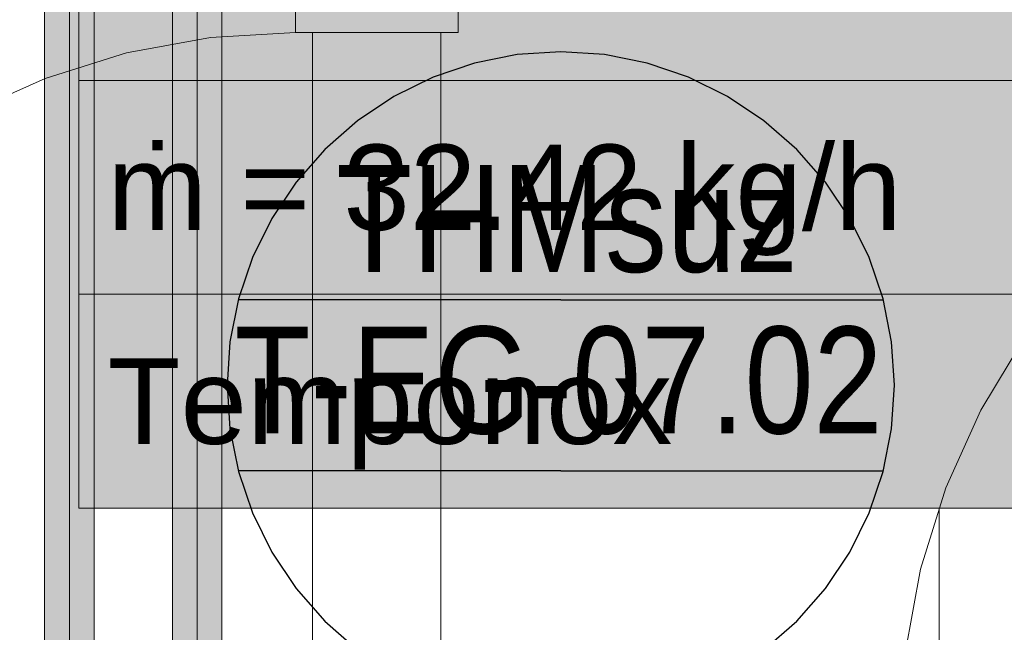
# Model space of a CAD drawing. Extents: x -223 to 557, y -138 to 606.
# Tile 93 of 142: x -19 to 4, y 64 to 79. Entities that reach past the tile are written whole.
import ezdxf
from ezdxf.lldxf.tags import DXFTag

# ---------------------------------------------------------------- set-up
doc = ezdxf.new("R2010")
doc.units = 0
doc.layers.get('0').update_dxf_attribs({"lineweight": 35})
for name, color, linetype, lineweight in [('0-Shading', 7, 'Continuous', 35), ('5_EG-NEU', 7, 'Continuous', 25), ('5_EG-TÜRSTEMPEL', 7, 'Continuous', 25)]:
    doc.layers.add(name, color=color, linetype=linetype, lineweight=lineweight)
for name, color, linetype, lineweight, true_color in [('H_Ruecklauf_OG', 5, 'Continuous', 18, 0x0000ff), ('H_Vorlauf_Beschriftung_OG', 1, 'Continuous', 18, 0xff0000), ('H_Vorlauf_OG', 1, 'Continuous', 18, 0xff0000)]:
    doc.layers.add(name, color=color, linetype=linetype, lineweight=lineweight, true_color=true_color)
doc.styles.get("Standard").update_dxf_attribs({"font": 'arial.ttf'})
tags = doc.linetypes.add('PUNKT2_S9', pattern=[0.0005, 0, -0.0005]).pattern_tags.tags
tags[6:7] = [DXFTag(74, 4), DXFTag(75, 0), DXFTag(340, '0'), DXFTag(46, 1.0), DXFTag(50, 0.0), DXFTag(44, 0.0), DXFTag(45, 0.0)]
tags[4:5] = [DXFTag(74, 4), DXFTag(75, 0), DXFTag(340, '0'), DXFTag(46, 1.0), DXFTag(50, 0.0), DXFTag(44, 0.0), DXFTag(45, 0.0)]

# ---------------------------------------------------------------- blocks, each defined once
blk = doc.blocks.new('Shading-A07ALDT11N', base_point=(16.413, 8.964))
at = {"layer": '0-Shading', "color": 14, "true_color": 0xa00000}
for points in [[(-15.768, 63.136), (-15.845, 63.136), (-15.768, 102.566)], [(-15.845, 63.136), (-15.768, 102.566), (-15.845, 102.566)], [(-14.685, 63.136), (-14.763, 63.136), (-14.685, 102.566)], [(-14.763, 63.136), (-14.685, 102.566), (-14.763, 102.566)]]:
    blk.add_solid(points, dxfattribs=at)
at = {"layer": '0-Shading', "color": 12, "true_color": 0xd90000}
for points in [[(-15.765, 63.097), (-15.768, 63.097), (-15.765, 102.566)], [(-15.768, 63.097), (-15.765, 102.566), (-15.768, 102.566)], [(-15.555, 63.097), (-15.765, 63.097), (-15.555, 102.566)], [(-15.765, 63.097), (-15.555, 102.566), (-15.765, 102.566)], [(-14.763, 63.097), (-14.975, 63.097), (-14.763, 102.566)], [(-14.975, 63.097), (-14.763, 102.566), (-14.975, 102.566)]]:
    blk.add_solid(points, dxfattribs=at)
at = {"layer": '0-Shading', "color": 1, "true_color": 0xfa0000}
for points in [[(-15.265, 63.069), (-15.555, 63.069), (-15.265, 102.566)], [(-15.555, 63.069), (-15.265, 102.566), (-15.555, 102.566)], [(-15.097, 63.065), (-15.265, 63.065), (-15.097, 102.566)], [(-15.265, 63.065), (-15.097, 102.566), (-15.265, 102.566)], [(-14.975, 63.069), (-15.097, 63.069), (-14.975, 102.566)], [(-15.097, 63.069), (-14.975, 102.566), (-15.097, 102.566)]]:
    blk.add_solid(points, dxfattribs=at)
blk = doc.blocks.new('Shading-A07ALDT31N', base_point=(-18.54, 59.049))
at = {"layer": '0-Shading', "color": 174, "true_color": 0x0000a0}
for points in [[(-18.83, 63.499), (-18.752, 63.499), (-18.83, 102.636)], [(-18.752, 63.499), (-18.83, 102.636), (-18.752, 102.636)], [(-17.748, 63.499), (-17.67, 63.499), (-17.748, 102.636)], [(-17.67, 63.499), (-17.748, 102.636), (-17.67, 102.636)]]:
    blk.add_solid(points, dxfattribs=at)
at = {"layer": '0-Shading', "color": 172, "true_color": 0x0000d9}
for points in [[(-18.752, 63.499), (-18.54, 63.499), (-18.752, 102.636)], [(-18.54, 63.499), (-18.752, 102.636), (-18.54, 102.636)], [(-17.96, 63.499), (-17.748, 63.499), (-17.96, 102.636)], [(-17.748, 63.499), (-17.96, 102.636), (-17.748, 102.636)]]:
    blk.add_solid(points, dxfattribs=at)
at = {"layer": '0-Shading', "color": 5, "true_color": 0x0000fa}
for points in [[(-18.54, 63.499), (-18.25, 63.499), (-18.54, 102.636)], [(-18.25, 63.499), (-18.54, 102.636), (-18.25, 102.636)], [(-18.25, 63.499), (-17.96, 63.499), (-18.25, 102.636)], [(-17.96, 63.499), (-18.25, 102.636), (-17.96, 102.636)]]:
    blk.add_solid(points, dxfattribs=at)
blk = doc.blocks.new('Referenz-A07ALDUO1N', base_point=(-167.675, -99.33))
at = {"layer": '5_EG-NEU', "color": 0, "lineweight": 13}
for p, q in [((-12.967, 79.649), (-12.967, 78.449)), ((-9.167, 78.449), (-9.167, 79.649)), ((-14.956, 78.329), (-16.916, 77.97)), ((-12.967, 78.449), (-14.956, 78.329)), ((-12.967, 78.449), (-9.167, 78.449)), ((-16.916, 77.97), (-18.818, 77.377)), ((-18.818, 77.377), (-20.635, 76.559)), ((4.08, 71.322), (3.05, 69.617)), ((3.05, 69.617), (2.232, 67.8)), ((2.232, 67.8), (1.639, 65.898)), ((1.639, 65.898), (1.28, 63.938))]:
    blk.add_line(p, q, dxfattribs=at)
at = {"layer": '5_EG-NEU', "color": 0, "linetype": 'PUNKT2_S9', "lineweight": 13, "ltscale": 0.13}
for p, q in [((-12.567, 78.449), (-12.567, 61.949)), ((-9.567, 78.449), (-9.567, 61.949))]:
    blk.add_line(p, q, dxfattribs=at)
at = {"layer": '5_EG-TÜRSTEMPEL', "color": 0, "lineweight": -2}
for p, q in [((-7.785, 77.932), (-8.786, 77.733)), ((-6.767, 77.999), (-7.785, 77.932)), ((-5.749, 77.932), (-6.767, 77.999)), ((-4.748, 77.733), (-5.749, 77.932)), ((-8.786, 77.733), (-9.752, 77.405)), ((-3.782, 77.405), (-4.748, 77.733)), ((-9.752, 77.405), (-10.667, 76.954)), ((-2.867, 76.954), (-3.782, 77.405)), ((-10.667, 76.954), (-11.516, 76.387)), ((-2.019, 76.387), (-2.867, 76.954)), ((-11.516, 76.387), (-12.283, 75.714)), ((-1.252, 75.714), (-2.019, 76.387)), ((-12.283, 75.714), (-12.955, 74.947)), ((-0.579, 74.947), (-1.252, 75.714)), ((-12.955, 74.947), (-13.522, 74.099)), ((-0.012, 74.099), (-0.579, 74.947)), ((-13.522, 74.099), (-13.973, 73.184)), ((0.439, 73.184), (-0.012, 74.099)), ((-13.973, 73.184), (-14.301, 72.218)), ((0.767, 72.218), (0.439, 73.184)), ((-14.301, 72.218), (-14.5, 71.217)), ((-6.767, 72.199), (-14.306, 72.199)), ((-6.767, 72.199), (0.772, 72.199)), ((0.966, 71.217), (0.767, 72.218)), ((-14.5, 71.217), (-14.567, 70.199)), ((1.033, 70.199), (0.966, 71.217)), ((-14.567, 70.199), (-14.5, 69.181)), ((0.966, 69.181), (1.033, 70.199)), ((-14.5, 69.181), (-14.301, 68.18)), ((0.767, 68.18), (0.966, 69.181)), ((-6.767, 68.199), (-14.306, 68.199)), ((-14.301, 68.18), (-13.973, 67.214)), ((-6.767, 68.199), (0.772, 68.199)), ((0.439, 67.214), (0.767, 68.18)), ((-13.973, 67.214), (-13.522, 66.299)), ((-0.012, 66.299), (0.439, 67.214)), ((-13.522, 66.299), (-12.955, 65.451)), ((-0.579, 65.451), (-0.012, 66.299)), ((-12.955, 65.451), (-12.283, 64.684)), ((-1.252, 64.684), (-0.579, 65.451)), ((-12.283, 64.684), (-11.516, 64.011)), ((-2.019, 64.011), (-1.252, 64.684))]:
    blk.add_line(p, q, dxfattribs=at)
at = {"layer": '5_EG-TÜRSTEMPEL', "color": 0, "lineweight": -2, "char_height": 2.5, "attachment_point": 1}
for s, insert in [('{\\W0.83;\\fArial;THMsuz}', (-12.012, 75.35)), ('{\\W0.83;\\fArial;T-EG-07.02}', (-14.389, 71.572))]:
    blk.add_mtext(s, dxfattribs=dict(at, insert=insert))
blk = doc.blocks.new('Bauteilbeschriftung-A07ALDXG1N', base_point=(-18.027, 60.323))
at = {"color": 0, "lineweight": -2}
for p, q in [((-18.027, 67.328), (-18.027, 87.328)), ((-18.027, 77.328), (22.176, 77.328)), ((-18.027, 72.328), (22.176, 72.328)), ((22.176, 67.328), (-18.027, 67.328))]:
    blk.add_line(p, q, dxfattribs=at)
at = {"color": 0, "linetype": 'ByBlock', "lineweight": -2, "ltscale": 0.18}
blk.add_line((2.075, 67.328), (2.075, 60.323), dxfattribs=at)
at = {"color": 7, "linetype": 'ByBlock', "lineweight": -2, "ltscale": 0.18, "true_color": 0xffffff}
for points in [[(-18.027, 67.328), (22.176, 67.328), (-18.027, 87.328)], [(22.176, 67.328), (-18.027, 87.328), (22.176, 87.328)]]:
    blk.add_solid(points, dxfattribs=at)
at = {"color": 0, "linetype": 'ByBlock', "lineweight": -2, "ltscale": 0.18, "char_height": 2, "attachment_point": 1}
for s, insert in [('{\\fArial;ṁ = 32.42 kg/h}', (-17.36, 75.828)), ('{\\fArial;Temponox }', (-17.36, 70.828))]:
    blk.add_mtext(s, dxfattribs=dict(at, insert=insert))
blk = doc.blocks.new('Rohr - 1703-A07ALE4G1N', base_point=(-15.265, 62.127))
at = {"color": 0, "linetype": 'ByBlock', "lineweight": -2, "ltscale": 0.18}
blk.add_line((-15.265, 102.566), (-15.265, 62.127), dxfattribs=at)
blk = doc.blocks.new('Rohr - 1703-A07ALE4O1N', base_point=(-18.25, 62.687))
at = {"color": 0, "linetype": 'ByBlock', "lineweight": -2, "ltscale": 0.18}
blk.add_line((-18.25, 62.687), (-18.25, 100.566), dxfattribs=at)
blk = doc.blocks.new('Geometrie-A07ALE4S1N', base_point=(-44.203, 3.173))
at = {"layer": 'H_Vorlauf_OG'}
for p, q in [((-15.845, 102.566), (-15.845, 62.997)), ((-14.685, 62.997), (-14.685, 102.566))]:
    blk.add_line(p, q, dxfattribs=at)
blk = doc.blocks.new('Geometrie-A07ALE4U1N', base_point=(-32.901, 3.173))
at = {"layer": 'H_Ruecklauf_OG'}
for p, q in [((-18.83, 102.636), (-18.83, 63.499)), ((-17.67, 63.499), (-17.67, 102.636))]:
    blk.add_line(p, q, dxfattribs=at)

msp = doc.modelspace()

# ---------------------------------------------------------------- block references
at = {"color": 251, "lineweight": 25, "ltscale": 0.25, "true_color": 0x585858}
msp.add_blockref('Referenz-A07ALDUO1N', (-167.675, -99.33), dxfattribs=at)
at = {"linetype": 'Continuous', "ltscale": 0.35}
for name, p in [('Geometrie-A07ALE4S1N', (-44.203, 3.173)), ('Geometrie-A07ALE4U1N', (-32.901, 3.173))]:
    msp.add_blockref(name, p, dxfattribs=at)
for name, p in [('Shading-A07ALDT11N', (16.413, 8.964)), ('Shading-A07ALDT31N', (-18.54, 59.049))]:
    msp.add_blockref(name, p)
at = {"layer": 'H_Ruecklauf_OG', "ltscale": 0.18}
msp.add_blockref('Rohr - 1703-A07ALE4O1N', (-18.25, 62.687), dxfattribs=at)
at = {"layer": 'H_Vorlauf_Beschriftung_OG', "ltscale": 0.18}
msp.add_blockref('Bauteilbeschriftung-A07ALDXG1N', (-18.027, 60.323), dxfattribs=at)
at = {"layer": 'H_Vorlauf_OG', "ltscale": 0.18}
msp.add_blockref('Rohr - 1703-A07ALE4G1N', (-15.265, 62.127), dxfattribs=at)

doc.saveas('drawing.dxf')
